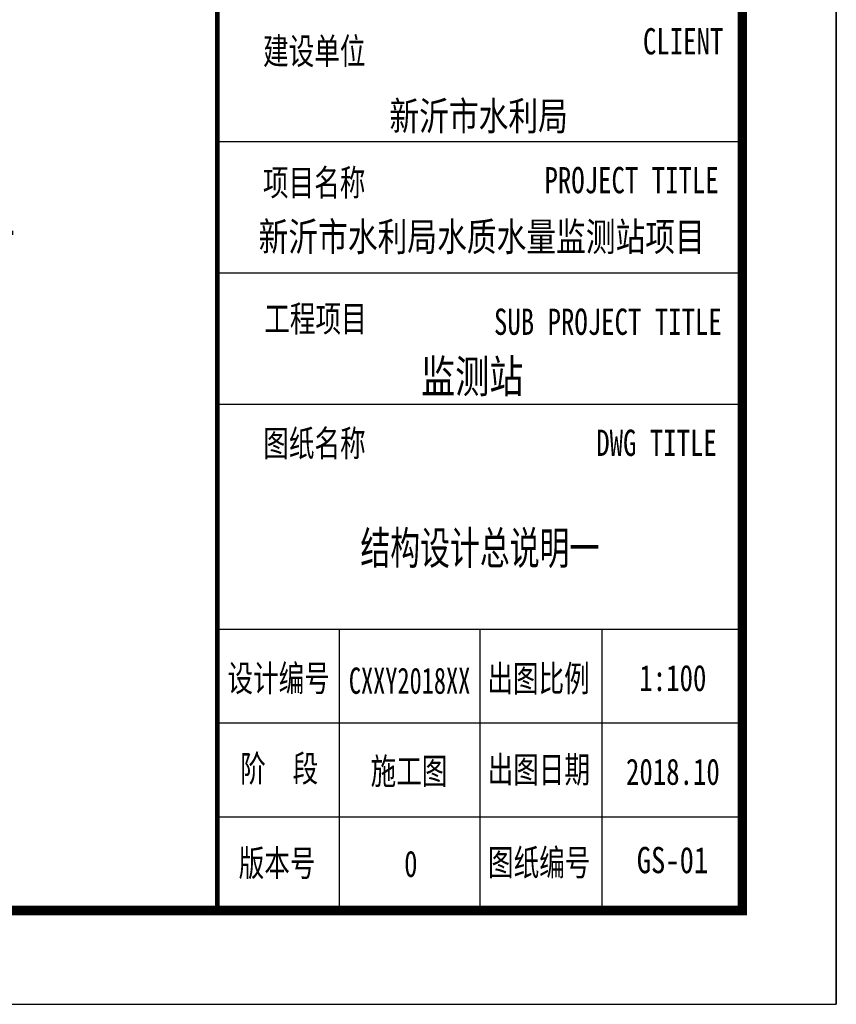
# Model space of a CAD drawing. Extents: x -302077 to 107904, y -9283 to 295706.
# Tile 91 of 256: x -175714 to -167008, y 113511 to 124012. Entities that reach past the tile are written whole.
import ezdxf
from ezdxf.enums import TextEntityAlignment as Align

# ---------------------------------------------------------------- set-up
doc = ezdxf.new("R2010")
doc.units = 0
doc.header["$LTSCALE"] = 500
doc.header["$MEASUREMENT"] = 0
doc.layers.get('0').update_dxf_attribs({"linetype": 'CONTINUOUS'})
for name, color, linetype in [('PUB_TITLE', 4, 'CONTINUOUS'), ('TEXT', 7, 'CONTINUOUS'), ('TK', 7, 'CONTINUOUS'), ('WY-0-文字', 7, 'CONTINUOUS')]:
    doc.layers.add(name, color=color, linetype=linetype)
doc.styles.add('-宋体', font='txt', dxfattribs={"width": 0.8})
doc.styles.add('ASHADE', font='tssdeng.shx', dxfattribs={"width": 0.9, "height": 0.2, "bigfont": 'hztxt.shx'})
doc.styles.add('TKHZ1', font='txt', dxfattribs={"width": 0.8})
doc.styles.add('TSSD_Norm', font='tssdeng.shx', dxfattribs={"bigfont": 'hztxt.shx'})

# ---------------------------------------------------------------- blocks, each defined once
blk = doc.blocks.new('wrtgtg')
at = {"color": 4}
for p, q in [((7804, -4841), (7804, 52559)), ((7804, -2434), (7804, -2434)), ((2146, -4841), (7804, -4841))]:
    blk.add_line(p, q, dxfattribs=at)
at = {"layer": 'PUB_TITLE'}
for p, q in [((8804, 53559), (8804, -5841)), ((7804, -4841), (7804, 52559)), ((2204, 3359), (7804, 3359)), ((2204, 1959), (7804, 1959)), ((2204, 559), (7804, 559)), ((2204, -1841), (7804, -1841)), ((3504, -1841), (3504, -4841)), ((5004, -1841), (5004, -4841)), ((6304, -1841), (6304, -4841)), ((2204, -2841), (7804, -2841)), ((2204, -3841), (7804, -3841))]:
    blk.add_line(p, q, dxfattribs=at)
blk.add_lwpolyline([(-75296, -5841), (8804, -5841), (8804, 53559), (-75296, 53559)], close=True, dxfattribs=at)
at = {"layer": 'PUB_TITLE', "const_width": 100}
blk.add_lwpolyline([(-72796, -4841), (7804, -4841), (7804, 52559), (-72796, 52559)], close=True, dxfattribs=at)
at = {"layer": 'PUB_TITLE', "const_width": 50}
blk.add_lwpolyline([(2204, -4841), (2204, 52559)], dxfattribs=at)
at = {"layer": 'TK', "style": '-宋体', "width": 0.75}
for s, p in [('CLIENT', (6743, 4289, 0)), ('建设单位', (2693, 4184)), ('项目名称', (2692, 2782)), ('PROJECT TITLE', (5693, 2808, 0)), ('图纸名称', (2695, 2)), ('DWG TITLE', (6245, 7, 0)), ('设计编号', (2313, -2504, 0)), ('出图比例', (5084, -2507, 0)), ('阶  段', (2449, -3467, 0)), ('施工图', (3839, -3495, 0)), ('出图日期', (5087, -3478, 0)), ('版本号', (2433, -4475, 0)), ('0', (4197, -4483, 0)), ('图纸编号', (5091, -4469, 0))]:
    blk.add_text(s, height=280, dxfattribs=at).set_placement(p)
at = {"layer": 'TK'}
for s, height, style, width, p in [('新沂市水利局', 304.9, 'TKHZ1', 0.8, (4991, 3479)), ('新沂市水利局水质水量监测站项目', 304.92, 'TKHZ1', 0.8, (5024, 2192)), ('监测站', 350, 'TKHZ1', 0.8, (4923, 680)), ('CXXY2018XX', 280, '-宋体', 0.68, (4255, -2530)), ('1:100', 280, '-宋体', 0.75, (7062, -2501)), ('2018.10', 280, '-宋体', 0.75, (7062, -3501))]:
    blk.add_text(s, height=height, dxfattribs=dict(at, style=style, width=width)).set_placement(p, align=Align.CENTER)
at = {"layer": 'TK', "style": '-宋体', "width": 0.75}
for s, p in [('工程项目', (3252, 1473)), ('SUB PROJECT TITLE', (6369, 1438))]:
    blk.add_text(s, height=280, dxfattribs=at).set_placement(p, align=Align.MIDDLE)

msp = doc.modelspace()

# ---------------------------------------------------------------- block references
msp.add_blockref('wrtgtg', (-175812.208, 119352.674))

# ---------------------------------------------------------------- texts
at = {"layer": 'TEXT', "style": 'TSSD_Norm', "width": 0.7}
for s, p in [('    7 当钢筋采用机械连接时，机械连接套筒的保护层厚度应满足受力钢筋最小保护层厚度的要求，且不应小于', (-193159.782, 121448.155)), ('    8 其他未注明者均按照国标图集16G101-1《混凝土结构施工图平面整体表示方法制图规则和构造详图', (-193159.782, 119926.366))]:
    msp.add_text(s, height=500, dxfattribs=at).set_placement(p)
at = {"layer": 'TK', "style": 'TKHZ1'}
for s, height, width, p in [('结构设计总说明一', 350, 0.7, (-170807.884, 118203.866)), ('GS-01', 280, 0.8, (-168754.343, 114909.731))]:
    msp.add_text(s, height=height, dxfattribs=dict(at, width=width)).set_placement(p, align=Align.CENTER)
at = {"layer": 'WY-0-文字', "style": 'ASHADE', "width": 0.75}
msp.add_text('柱（墙）保护层单侧加厚', height=350, dxfattribs=at).set_placement((-179039.745, 115333.412))

doc.saveas('drawing.dxf')
